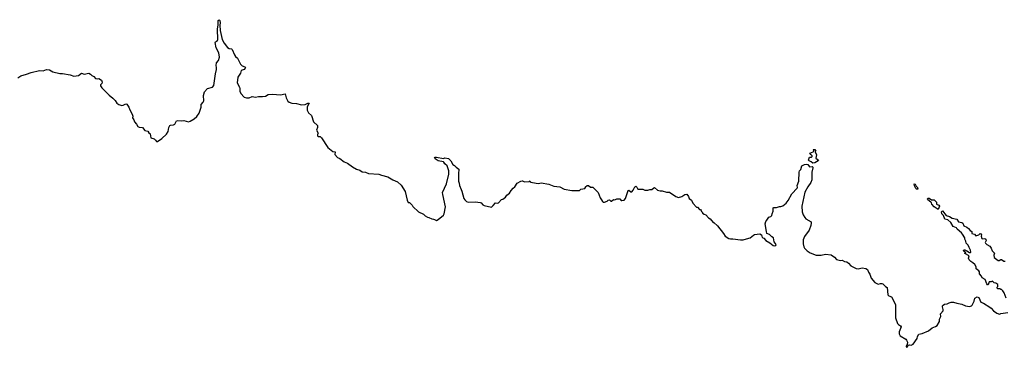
# Model space of a CAD drawing. Extents: x 2293139 to 2515392, y 824115 to 1006937.
# Tile 135 of 256: x 2395427 to 2410830, y 873523 to 878653. Entities that reach past the tile are written whole.
import ezdxf

# ---------------------------------------------------------------- set-up
doc = ezdxf.new("R2010")
doc.units = 0

msp = doc.modelspace()

# ---------------------------------------------------------------- linework, layer by layer
at = {"layer": '0CON10XD'}
for points in [[(2398157, 877103), (2398197, 877135), (2398235, 877187), (2398263, 877285), (2398268, 877325), (2398299, 877361), (2398309, 877385), (2398304, 877465), (2398317, 877525), (2398364, 877576), (2398443, 877597), (2398466, 877625), (2398488, 877805), (2398506, 877874), (2398506, 877906), (2398498, 877935), (2398504, 877976), (2398539, 878015), (2398551, 878065), (2398540, 878135), (2398500, 878210), (2398484, 878295), (2398488, 878305), (2398520, 878325), (2398528, 878345), (2398522, 878505), (2398533, 878575), (2398530, 878640), (2398545, 878653), (2398555, 878638), (2398562, 878605), (2398560, 878565), (2398564, 878485), (2398596, 878345), (2398625, 878284), (2398675, 878220), (2398705, 878204), (2398738, 878198), (2398752, 878185), (2398785, 878103), (2398805, 878076), (2398835, 878053), (2398879, 877959), (2398905, 877928), (2398950, 877915), (2398958, 877905), (2398955, 877892), (2398936, 877874), (2398890, 877855), (2398882, 877815), (2398837, 877753), (2398829, 877665), (2398865, 877598), (2398871, 877575), (2398868, 877535), (2398887, 877497), (2398939, 877439), (2398975, 877428), (2399015, 877432), (2399065, 877448), (2399115, 877439), (2399165, 877453), (2399225, 877448), (2399272, 877458), (2399315, 877480), (2399382, 877488), (2399505, 877474), (2399581, 877491), (2399595, 877427), (2399619, 877379), (2399642, 877362), (2399685, 877345), (2399755, 877343), (2399835, 877321), (2399895, 877326), (2399935, 877346), (2399956, 877346), (2399923, 877287), (2399926, 877235), (2399946, 877195), (2399991, 877155), (2400025, 877054), (2400083, 876995), (2400085, 876965), (2400072, 876925), (2400094, 876875), (2400084, 876855), (2400083, 876835), (2400095, 876826), (2400125, 876822), (2400148, 876805), (2400245, 876652), (2400325, 876591), (2400360, 876585), (2400355, 876544), (2400396, 876495), (2400435, 876478), (2400505, 876429), (2400555, 876405), (2400635, 876349), (2400695, 876315), (2400748, 876298), (2400785, 876272), (2400836, 876264), (2400885, 876246), (2401045, 876236), (2401085, 876219), (2401184, 876194), (2401265, 876143), (2401335, 876113), (2401395, 876062), (2401455, 875962), (2401489, 875825), (2401505, 875790), (2401525, 875790), (2401565, 875750), (2401577, 875727), (2401666, 875646), (2401745, 875608), (2401771, 875581), (2401805, 875560), (2401825, 875558), (2401874, 875534), (2401902, 875532), (2401915, 875522), (2401945, 875510), (2401975, 875522), (2402055, 875592), (2402066, 875615), (2402088, 875725), (2402044, 875915), (2402043, 875945), (2402106, 876085), (2402141, 876235), (2402138, 876285), (2402114, 876364), (2402080, 876395), (2402064, 876424), (2402055, 876430), (2401975, 876442), (2401927, 876475), (2401914, 876496), (2401925, 876503), (2401945, 876503), (2402055, 876480), (2402075, 876492), (2402135, 876480), (2402173, 876445), (2402204, 876384), (2402229, 876369), (2402253, 876343), (2402294, 876314), (2402299, 876295), (2402289, 876255), (2402293, 876217), (2402290, 876125), (2402302, 876095), (2402308, 876055), (2402333, 875993), (2402346, 875966), (2402377, 875855), (2402388, 875835), (2402415, 875808), (2402445, 875798), (2402555, 875800), (2402632, 875792), (2402646, 875786), (2402674, 875754), (2402695, 875742), (2402805, 875720), (2402835, 875742), (2402870, 875785), (2402895, 875778), (2402915, 875787), (2402965, 875836), (2402987, 875845), (2403025, 875874), (2403047, 875903), (2403087, 875935), (2403113, 875977), (2403145, 876017), (2403172, 876038), (2403209, 876091), (2403265, 876127), (2403285, 876132), (2403295, 876132), (2403325, 876112), (2403395, 876120), (2403405, 876128), (2403410, 876115), (2403425, 876108), (2403505, 876093), (2403545, 876090), (2403585, 876096), (2403705, 876079), (2403785, 876048), (2403875, 876038), (2403945, 876002), (2404065, 875978), (2404185, 875980), (2404205, 875998), (2404268, 876012), (2404280, 876025), (2404280, 876035), (2404305, 876058), (2404327, 876057), (2404355, 876030), (2404395, 876030), (2404476, 875946), (2404506, 875865), (2404531, 875835), (2404545, 875807), (2404555, 875797), (2404575, 875794), (2404617, 875813), (2404633, 875827), (2404655, 875830), (2404673, 875813), (2404685, 875812), (2404715, 875840), (2404735, 875832), (2404766, 875846), (2404815, 875848), (2404834, 875824), (2404845, 875820), (2404885, 875828), (2404905, 875852), (2404945, 875978), (2404955, 875982), (2404985, 875960), (2405005, 875960), (2405025, 875982), (2405052, 876038), (2405064, 876046), (2405080, 876030), (2405095, 876002), (2405105, 875998), (2405135, 876002), (2405175, 875998), (2405205, 875982), (2405255, 875982), (2405285, 875992), (2405315, 875992), (2405345, 876022), (2405355, 876023), (2405405, 875982), (2405445, 875972), (2405475, 875972), (2405545, 875950), (2405592, 875952), (2405690, 875885), (2405735, 875870), (2405787, 875883), (2405833, 875917), (2405865, 875920), (2405890, 875885), (2405900, 875855), (2405937, 875827), (2405955, 875780), (2406015, 875720), (2406030, 875715), (2406063, 875683), (2406075, 875680), (2406090, 875665), (2406092, 875652), (2406110, 875635), (2406110, 875625), (2406135, 875610), (2406160, 875595), (2406201, 875551), (2406226, 875536), (2406275, 875480), (2406285, 875480), (2406343, 875423), (2406438, 875305), (2406461, 875261), (2406520, 875225), (2406545, 875220), (2406585, 875223), (2406705, 875204), (2406746, 875204), (2406796, 875224), (2406855, 875238), (2406905, 875280), (2406923, 875287), (2407005, 875298), (2407030, 875285), (2407043, 875245), (2407070, 875230), (2407100, 875195), (2407160, 875160), (2407213, 875115), (2407239, 875111), (2407255, 875117), (2407260, 875135), (2407232, 875175), (2407220, 875235), (2407191, 875251), (2407155, 875290), (2407113, 875303), (2407112, 875335), (2407090, 875455), (2407100, 875495), (2407117, 875513), (2407145, 875562), (2407178, 875572), (2407192, 875588), (2407197, 875615), (2407216, 875655), (2407215, 875708), (2407225, 875712), (2407265, 875710), (2407313, 875727), (2407335, 875728), (2407365, 875741), (2407418, 875782), (2407450, 875820), (2407505, 875926), (2407590, 876015), (2407594, 876025), (2407591, 876059), (2407613, 876127), (2407620, 876265), (2407628, 876285), (2407647, 876305), (2407665, 876363), (2407703, 876387), (2407731, 876391), (2407755, 876384), (2407785, 876349), (2407825, 876353), (2407837, 876345), (2407837, 876335), (2407820, 876265), (2407818, 876145), (2407802, 876105), (2407754, 876036), (2407711, 875955), (2407663, 875735), (2407666, 875646), (2407681, 875595), (2407707, 875555), (2407726, 875536), (2407806, 875486), (2407810, 875465), (2407805, 875432), (2407776, 875355), (2407705, 875260), (2407682, 875205), (2407683, 875143), (2407694, 875095), (2407705, 875075), (2407745, 875035), (2407794, 875005), (2407885, 874968), (2407967, 874967), (2408035, 874980), (2408122, 874972), (2408174, 874934), (2408205, 874898), (2408265, 874884), (2408295, 874888), (2408328, 874868), (2408365, 874863), (2408395, 874839), (2408428, 874798), (2408515, 874759), (2408545, 874751), (2408605, 874766), (2408665, 874757), (2408689, 874739), (2408705, 874698), (2408728, 874668), (2408747, 874605), (2408805, 874538), (2408855, 874512), (2408895, 874522), (2408915, 874522), (2408930, 874515), (2408970, 874475), (2408995, 874460), (2409007, 874345), (2409025, 874327), (2409065, 874312), (2409088, 874278), (2409105, 874230), (2409126, 874196), (2409130, 873985), (2409158, 873895), (2409175, 873878), (2409205, 873862), (2409216, 873845), (2409184, 873765), (2409183, 873735), (2409203, 873703), (2409289, 873649), (2409301, 873635), (2409313, 873605), (2409310, 873565), (2409293, 873543), (2409293, 873533), (2409303, 873523), (2409318, 873532), (2409320, 873545), (2409332, 873558), (2409345, 873562), (2409375, 873558), (2409402, 873575), (2409465, 873662), (2409470, 873690), (2409492, 873728), (2409545, 873737), (2409645, 873780), (2409700, 873830), (2409753, 873847), (2409781, 873865), (2409814, 873925), (2409816, 873964), (2409836, 874005), (2409833, 874045), (2409872, 874095), (2409873, 874115), (2409862, 874155), (2409862, 874175), (2409872, 874185), (2409895, 874199), (2409935, 874204), (2409965, 874220), (2410000, 874230), (2410035, 874231), (2410085, 874214), (2410165, 874199), (2410225, 874171), (2410285, 874164), (2410315, 874171), (2410327, 874183), (2410356, 874244), (2410370, 874295), (2410405, 874311), (2410431, 874301), (2410465, 874230), (2410504, 874214), (2410605, 874152), (2410627, 874137), (2410663, 874093), (2410715, 874058), (2410755, 874042), (2410775, 874052), (2410885, 874070)], [(2395397, 877743), (2395443, 877775), (2395535, 877798), (2395605, 877828), (2395735, 877859), (2395795, 877851), (2395845, 877871), (2395895, 877869), (2395945, 877835), (2396055, 877813), (2396095, 877812), (2396215, 877792), (2396275, 877770), (2396345, 877779), (2396395, 877818), (2396435, 877799), (2396506, 877816), (2396535, 877802), (2396557, 877777), (2396585, 877762), (2396612, 877732), (2396645, 877727), (2396665, 877732), (2396706, 877706), (2396716, 877675), (2396711, 877655), (2396693, 877635), (2396690, 877615), (2396711, 877585), (2396825, 877469), (2396882, 877422), (2396920, 877390), (2396945, 877344), (2396975, 877326), (2397025, 877310), (2397045, 877314), (2397085, 877337), (2397102, 877332), (2397135, 877285), (2397150, 877240), (2397187, 877175), (2397196, 877145), (2397193, 877115), (2397213, 877085), (2397223, 877055), (2397255, 877018), (2397275, 876980), (2397295, 876970), (2397347, 876967), (2397385, 876918), (2397430, 876910), (2397445, 876880), (2397470, 876865), (2397478, 876805), (2397528, 876788), (2397549, 876769), (2397565, 876744), (2397585, 876746), (2397649, 876791), (2397721, 876859), (2397748, 876902), (2397761, 876965), (2397775, 876994), (2397785, 877002), (2397832, 877005), (2397851, 877015), (2397878, 877072), (2397903, 877077), (2397955, 877069), (2397995, 877074), (2398065, 877056), (2398095, 877063), (2398157, 877103)], [(2407835, 876409), (2407810, 876430), (2407775, 876444), (2407767, 876455), (2407785, 876500), (2407815, 876500), (2407825, 876510), (2407825, 876520), (2407801, 876541), (2407790, 876565), (2407840, 876585), (2407850, 876595), (2407850, 876605), (2407840, 876615), (2407845, 876620), (2407865, 876620), (2407880, 876595), (2407870, 876585), (2407892, 876535), (2407884, 876484), (2407922, 876455), (2407920, 876445), (2407865, 876414), (2407835, 876409)], [(2409455, 875997), (2409445, 876008), (2409425, 876050), (2409420, 876085), (2409435, 876080), (2409449, 876049), (2409474, 876024), (2409475, 876002), (2409455, 875997)], [(2409795, 875680), (2409735, 875722), (2409694, 875764), (2409690, 875785), (2409678, 875798), (2409635, 875830), (2409628, 875845), (2409635, 875860), (2409655, 875858), (2409693, 875833), (2409735, 875830), (2409770, 875795), (2409770, 875765), (2409808, 875748), (2409818, 875735), (2409795, 875680)], [(2410557, 874517), (2410528, 874585), (2410485, 874610), (2410472, 874635), (2410442, 874672), (2410442, 874705), (2410433, 874723), (2410392, 874752), (2410390, 874785), (2410370, 874820), (2410338, 874848), (2410305, 874867), (2410279, 874895), (2410271, 874919), (2410280, 874955), (2410215, 874992), (2410215, 875000), (2410230, 875005), (2410190, 875035), (2410195, 875048), (2410215, 875050), (2410246, 875036), (2410285, 875008), (2410302, 875008), (2410308, 875015), (2410302, 875045), (2410278, 875085), (2410262, 875125), (2410233, 875155), (2410230, 875185), (2410214, 875214), (2410212, 875235), (2410178, 875295), (2410162, 875315), (2410091, 875371), (2410082, 875395), (2410032, 875415), (2409992, 875475), (2409945, 875520), (2409902, 875532), (2409878, 875585), (2409852, 875615), (2409850, 875645), (2409865, 875660), (2409919, 875589), (2409971, 875571), (2410015, 875543), (2410085, 875531), (2410115, 875488), (2410165, 875480), (2410182, 875465), (2410197, 875427), (2410245, 875404), (2410269, 875385), (2410295, 875352), (2410322, 875335), (2410324, 875304), (2410365, 875293), (2410385, 875270), (2410434, 875286), (2410450, 875305), (2410465, 875302), (2410472, 875285), (2410470, 875265), (2410480, 875225), (2410495, 875220), (2410525, 875226), (2410541, 875215), (2410546, 875195), (2410532, 875165), (2410538, 875155), (2410555, 875132), (2410605, 875108), (2410627, 875075), (2410638, 875035), (2410674, 874995), (2410666, 874964), (2410672, 874932), (2410735, 874883), (2410747, 874883), (2410775, 874900), (2410785, 874900), (2410825, 874870), (2410845, 874872)], [(2410860, 874295), (2410828, 874375), (2410805, 874410), (2410785, 874430), (2410775, 874430), (2410765, 874440), (2410725, 874440), (2410720, 874465), (2410730, 874475), (2410728, 874505), (2410695, 874526), (2410673, 874533), (2410645, 874558), (2410625, 874550), (2410595, 874550), (2410575, 874500), (2410565, 874500), (2410557, 874517)]]:
    msp.add_lwpolyline(points, dxfattribs=at)

doc.saveas('drawing.dxf')
